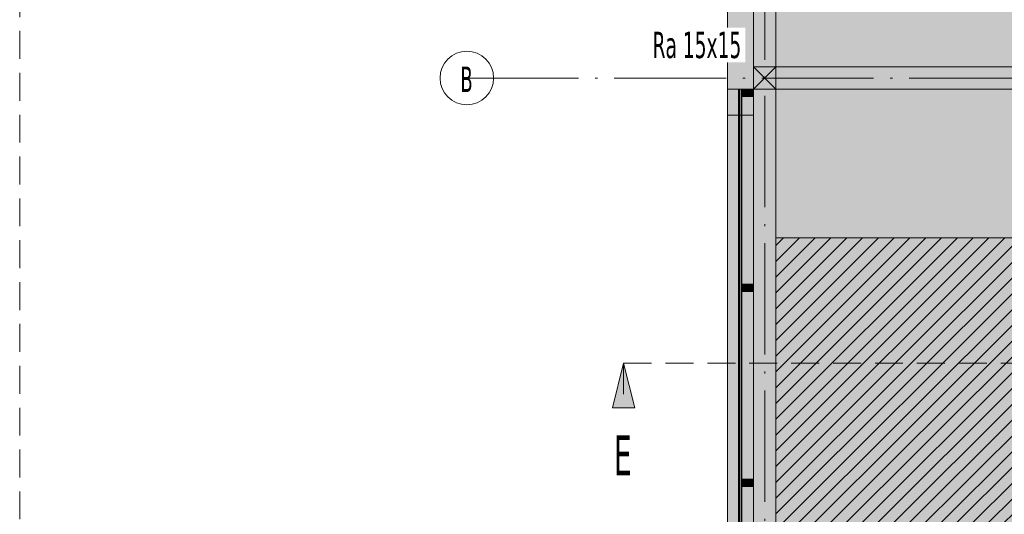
# Model space of a CAD drawing. Header units: millimetres. Extents: x 1567 to 2756, y -116 to 725.
# Tile 246 of 256: x 2223 to 2311, y 96 to 140. Entities that reach past the tile are written whole.
import ezdxf

# ---------------------------------------------------------------- set-up
doc = ezdxf.new("R2010")
doc.units = ezdxf.units.MM
doc.linetypes.add('CADWORK_12', pattern=[3.75, 2.5, -1.25])
doc.linetypes.add('CADWORK_5', pattern=[13.2, 10, -1.5, 0.2, -1.5])
doc.layers.add('Ech.1_50', color=7, linetype='Continuous')
doc.layers.add('Ech.1_75', color=7, linetype='Continuous')
doc.styles.add('tahoma-', font='txt', dxfattribs={"height": 1})

# ---------------------------------------------------------------- blocks, each defined once
blk = doc.blocks.new('cw-line-extremity2')
at = {"linetype": 'Continuous', "lineweight": 0}
blk.add_hatch(color=0, dxfattribs=at).paths.add_polyline_path([(0, 0), (2, 0.5), (2, -0.5)])
at = {"color": 0, "linetype": 'Continuous', "lineweight": -2}
for p, q in [((0, 0), (2, 0.5)), ((2, 0.5), (2, -0.5)), ((2, -0.5), (0, 0))]:
    blk.add_line(p, q, dxfattribs=at)

msp = doc.modelspace()

# ---------------------------------------------------------------- hatches: boundary and pattern name
at = {"layer": 'Ech.1_75', "linetype": 'Continuous', "lineweight": 5, "true_color": 0xfdfdfd, "transparency": 33554687}
for points in [[(2290.747, 175.548), (2288.747, 175.548), (2288.747, 135.948), (2290.747, 135.948), (2290.747, 175.548)], [(2290.747, 133.948), (2327.747, 133.948), (2327.747, 135.948), (2290.747, 135.948), (2290.747, 133.948)], [(2290.747, 133.948), (2288.747, 133.948), (2288.747, 80.614), (2290.747, 80.614), (2290.747, 133.948)], [(2290.747, 133.948), (2288.747, 133.948), (2288.747, 80.614), (2290.747, 80.614), (2290.747, 133.948)]]:
    msp.add_hatch(color=7, dxfattribs=at).paths.add_polyline_path(points)
at = {"layer": 'Ech.1_75', "linetype": 'Continuous', "lineweight": 5, "true_color": 0xf3f3f3, "transparency": 33554687}
h = msp.add_hatch(color=7, dxfattribs=at)
h.paths.add_polyline_path([(2290.747, 135.948), (2382.081, 135.948), (2382.081, 175.548), (2349.814, 175.548), (2349.814, 149.441), (2347.814, 149.441), (2347.814, 175.548), (2326.481, 175.548), (2326.481, 149.441), (2324.481, 149.441), (2324.481, 175.548), (2290.747, 175.548), (2290.747, 135.948)])
h.paths.add_polyline_path([(2347.814, 149.374), (2349.414, 149.374), (2349.414, 148.908), (2348.881, 148.908), (2348.881, 148.894), (2349.414, 148.894), (2349.414, 148.902, -0.414214), (2361.821, 136.494), (2348.881, 136.494), (2348.881, 136.481), (2349.414, 136.481), (2349.414, 136.014), (2347.814, 136.014), (2347.814, 136.614), (2347.881, 136.681), (2348.881, 136.681), (2348.881, 148.228), (2348.681, 148.228), (2348.681, 148.268), (2348.441, 148.268), (2348.441, 148.299), (2348.294, 148.299, 0.414214), (2348.227, 148.232), (2348.227, 146.868, 0.414214), (2348.263, 146.832), (2348.53, 146.832), (2348.53, 146.566), (2348.263, 146.566, -0.414214), (2347.961, 146.868), (2347.961, 148.232, -0.414214), (2348.294, 148.566), (2348.441, 148.566), (2348.441, 148.588), (2348.681, 148.588), (2348.681, 148.628), (2348.881, 148.628), (2348.881, 148.708), (2347.881, 148.708), (2347.814, 148.774), (2347.814, 149.374)])
h.paths.add_polyline_path([(2326.481, 149.374), (2326.481, 148.774), (2326.414, 148.708), (2325.414, 148.708), (2325.414, 148.628), (2325.614, 148.628), (2325.614, 148.588), (2325.854, 148.588), (2325.854, 148.566), (2326.001, 148.566, -0.414214), (2326.334, 148.232), (2326.334, 146.868, -0.414214), (2326.031, 146.566), (2325.764, 146.566), (2325.764, 146.832), (2326.031, 146.832, 0.414214), (2326.067, 146.868), (2326.067, 148.232, 0.414214), (2326.001, 148.299), (2325.854, 148.299), (2325.854, 148.268), (2325.614, 148.268), (2325.614, 148.228), (2325.414, 148.228), (2325.414, 136.681), (2326.414, 136.681), (2326.481, 136.614), (2326.481, 136.014), (2324.881, 136.014), (2324.881, 136.481), (2325.414, 136.481), (2325.414, 136.494), (2312.473, 136.494, -0.414214), (2324.881, 148.902), (2324.881, 148.894), (2325.414, 148.894), (2325.414, 148.908), (2324.881, 148.908), (2324.881, 149.374), (2326.481, 149.374)])
for points in [[(2286.414, -81.052), (2289.094, -81.052), (2289.094, -44.179), (2289.254, -44.179), (2289.254, -81.052), (2290.747, -81.052), (2290.747, -43.466), (2289.654, -43.466), (2289.654, -44.719), (2289.574, -44.719), (2289.574, -44.986), (2289.396, -44.986), (2289.396, -44.879), (2289.416, -44.879), (2289.416, -44.966), (2289.554, -44.966), (2289.554, -44.727), (2289.465, -44.687), (2289.465, -44.35), (2289.554, -44.31), (2289.554, -44.072), (2289.494, -44.072), (2289.405, -44.179), (2289.298, -44.179), (2289.209, -44.072), (2289.139, -44.072), (2289.05, -44.179), (2288.942, -44.179), (2288.853, -44.072), (2288.794, -44.072), (2288.794, -44.31), (2288.883, -44.35), (2288.883, -44.687), (2288.794, -44.727), (2288.794, -44.966), (2288.932, -44.966), (2288.932, -44.879), (2288.952, -44.879), (2288.952, -44.986), (2288.774, -44.986), (2288.774, -44.714), (2288.863, -44.674), (2288.863, -44.363), (2288.774, -44.323), (2288.774, -44.052), (2288.863, -44.052), (2288.952, -44.159), (2289.041, -44.159), (2289.129, -44.052), (2288.907, -44.052), (2288.907, -43.386), (2288.081, -43.386), (2288.081, -41.386), (2287.387, -41.386), (2287.387, 133.948), (2288.747, 133.948), (2288.747, 173.214), (2286.414, 173.214), (2286.414, -81.052)], [(2288.747, 133.948), (2290.747, 133.948), (2290.747, 135.948), (2288.747, 135.948), (2288.747, 133.948)], [(2290.747, 120.614), (2383.374, 120.614), (2383.374, 133.154), (2383.286, 133.154), (2383.197, 133.261), (2383.138, 133.261), (2383.138, 133.023), (2383.227, 132.983), (2383.227, 132.646), (2383.138, 132.606), (2383.138, 132.368), (2383.276, 132.368), (2383.276, 132.454), (2383.296, 132.454), (2383.296, 132.348), (2383.118, 132.348), (2383.118, 132.619), (2383.207, 132.659), (2383.207, 132.97), (2383.118, 133.01), (2383.118, 133.281), (2383.054, 133.281), (2383.054, 132.614), (2382.974, 132.614), (2382.974, 133.868), (2381.721, 133.868), (2381.721, 133.948), (2342.641, 133.948), (2342.641, 134.481), (2342.627, 134.481), (2342.627, 121.541, -0.414214), (2330.22, 133.948), (2330.227, 133.948), (2330.227, 134.481), (2330.214, 134.481), (2330.214, 133.948), (2290.747, 133.948), (2290.747, 120.614)], [(2286.414, 131.614), (2288.747, 131.614), (2288.747, 133.948), (2286.414, 133.948), (2286.414, 131.614)], [(2383.374, 133.154), (2383.286, 133.154), (2383.197, 133.261), (2383.138, 133.261), (2383.138, 133.023), (2383.227, 132.983), (2383.227, 132.646), (2383.138, 132.606), (2383.138, 132.368), (2383.276, 132.368), (2383.276, 132.454), (2383.296, 132.454), (2383.296, 132.348), (2383.118, 132.348), (2383.118, 132.619), (2383.207, 132.659), (2383.207, 132.97), (2383.118, 133.01), (2383.118, 133.281), (2383.054, 133.281), (2383.054, 132.614), (2382.974, 132.614), (2382.974, 133.868), (2381.721, 133.868), (2381.721, 133.948), (2337.414, 133.948), (2337.414, 133.281), (2335.414, 133.281), (2335.414, 133.948), (2290.747, 133.948), (2290.747, 120.614), (2383.374, 120.614), (2383.374, 133.154)], [(2286.414, -81.052), (2289.094, -81.052), (2289.094, -44.179), (2289.254, -44.179), (2289.254, -81.052), (2290.747, -81.052), (2290.747, -43.466), (2289.654, -43.466), (2289.654, -44.719), (2289.574, -44.719), (2289.574, -44.986), (2289.396, -44.986), (2289.396, -44.879), (2289.416, -44.879), (2289.416, -44.966), (2289.554, -44.966), (2289.554, -44.727), (2289.465, -44.687), (2289.465, -44.35), (2289.554, -44.31), (2289.554, -44.072), (2289.494, -44.072), (2289.405, -44.179), (2289.298, -44.179), (2289.209, -44.072), (2289.139, -44.072), (2289.05, -44.179), (2288.942, -44.179), (2288.853, -44.072), (2288.794, -44.072), (2288.794, -44.31), (2288.883, -44.35), (2288.883, -44.687), (2288.794, -44.727), (2288.794, -44.966), (2288.932, -44.966), (2288.932, -44.879), (2288.952, -44.879), (2288.952, -44.986), (2288.774, -44.986), (2288.774, -44.714), (2288.863, -44.674), (2288.863, -44.363), (2288.774, -44.323), (2288.774, -44.052), (2288.863, -44.052), (2288.952, -44.159), (2289.041, -44.159), (2289.129, -44.052), (2288.907, -44.052), (2288.907, -43.386), (2288.081, -43.386), (2288.081, -41.386), (2288.747, -41.386), (2288.747, 23.281), (2288.081, 23.281), (2288.081, 25.281), (2288.747, 25.281), (2288.747, 78.614), (2288.081, 78.614), (2288.081, 80.614), (2288.747, 80.614), (2288.747, 131.614), (2286.414, 131.614), (2286.414, -81.052)]]:
    msp.add_hatch(color=7, dxfattribs=at).paths.add_polyline_path(points)
at = {"layer": 'Ech.1_75', "linetype": 'Continuous', "lineweight": 5, "true_color": 0xdcdcdc, "transparency": 33554687}
for points in [[(2290.747, 135.948), (2288.747, 135.948), (2288.747, 133.948), (2290.747, 133.948), (2290.747, 135.948)], [(2290.747, 93.948), (2383.374, 93.948), (2383.374, 120.614), (2290.747, 120.614), (2290.747, 93.948)]]:
    msp.add_hatch(color=254, dxfattribs=at).paths.add_polyline_path(points)
at = {"layer": 'Ech.1_75', "linetype": 'Continuous', "lineweight": 5, "true_color": 0xeae1d7, "transparency": 33554687}
for points in [[(2287.387, -41.386), (2287.494, -41.386), (2287.494, 133.948), (2287.387, 133.948), (2287.387, -41.386)], [(2287.494, -41.386), (2287.641, -41.386), (2287.641, 133.948), (2287.494, 133.948), (2287.494, -41.386)], [(2287.641, -41.386), (2287.681, -41.386), (2287.681, 133.948), (2287.641, 133.948), (2287.641, -41.386)]]:
    msp.add_hatch(color=254, dxfattribs=at).paths.add_polyline_path(points)
at = {"layer": 'Ech.1_75', "linetype": 'Continuous', "lineweight": 5, "true_color": 0xe0d1b3, "transparency": 33554687}
for points in [[(2288.747, 133.948), (2287.681, 133.948), (2287.681, 133.281), (2288.747, 133.281), (2288.747, 133.948)], [(2288.747, 116.481), (2287.681, 116.481), (2287.681, 115.814), (2288.747, 115.814), (2288.747, 116.481)], [(2288.747, 99.014), (2287.681, 99.014), (2287.681, 98.348), (2288.747, 98.348), (2288.747, 99.014)]]:
    msp.add_hatch(color=254, dxfattribs=at).paths.add_polyline_path(points)
at = {"layer": 'Ech.1_75', "linetype": 'Continuous', "lineweight": 5, "transparency": 33554687}
h = msp.add_hatch(dxfattribs=at)
h.set_pattern_fill('CDWK_201', color=9, scale=0.106667, angle=270, style=0, pattern_type=2)
h.set_pattern_definition([(270, (2287.6805, 133.3049), (1.06667, -5e-11), [0.047615, -0.130162]), (360, (2287.82946, 133.45887), (2e-11, 0.3555555), [0.02885, -1.037817]), (360, (2288.56942, 133.2811), (2e-11, 0.3555555), [0.02885, -1.037817]), (14.93246, (2287.896446, 133.107556), (1.06666158, 0.35557503), [0.657028, -4.862678]), (345.06754, (2287.896446, 133.09908), (-1.06666158, 0.35557503), [0.657028, -4.862678]), (285.2551, (2287.68053, 133.25729), (1e-08, 0.3555555), [0.048324, -4.005633]), (74.7449, (2287.68053, 133.3049), (-6e-08, 0.3555555), [0.048324, -4.005633]), (285.2551, (2288.73448, 133.17375), (1e-08, 0.3555555), [0.048324, -4.005633]), (254.7449, (2288.7472, 133.07951), (1e-08, -0.3555555), [0.048324, -4.005633]), (300.9638, (2287.69325, 133.21067), (-2e-09, 0.3555556), [0.046425, -2.026802]), (59.0362, (2287.69325, 133.35179), (3e-08, 0.3555556), [0.046425, -2.026802]), (300.9638, (2288.7106, 133.21356), (-2e-09, 0.3555556), [0.046425, -2.026802]), (239.0362, (2288.73448, 133.03289), (-2e-09, -0.3555556), [0.046425, -2.026802]), (315, (2287.71713, 133.17086), (2e-11, 0.3555556), [0.03948, -1.469014]), (45, (2287.71713, 133.39134), (2e-11, 0.3555556), [0.03948, -1.469014]), (315, (2288.68268, 133.24147), (2e-11, 0.3555556), [0.03948, -1.469014]), (225, (2288.7106, 132.99308), (-2e-11, -0.3555556), [0.03948, -1.469014]), (326.31, (2287.74505, 133.14294), (-4e-08, 0.3555556), [0.041411, -1.240563]), (33.69, (2287.74505, 133.41925), (6e-08, 0.3555556), [0.041411, -1.240563]), (326.31, (2288.64823, 133.26445), (-4e-08, 0.3555556), [0.041411, -1.240563]), (213.69, (2288.68268, 132.96516), (-4e-08, -0.3555556), [0.041411, -1.240563]), (341.565, (2287.7795, 133.11997), (-2e-08, 0.3555556), [0.052657, -1.071708]), (18.435, (2287.7795, 133.44222), (2e-08, 0.3555556), [0.052657, -1.071708]), (341.565, (2288.59827, 133.2811), (-2e-08, 0.3555556), [0.052657, -1.071708]), (198.435, (2288.64823, 132.9422), (-2e-08, -0.3555556), [0.052657, -1.071708]), (353.6598, (2287.85831, 133.45887), (-2.1333335, 0.3555557), [0.03837, -3.181323]), (6.3402, (2287.85831, 133.10332), (2.1333335, 0.3555557), [0.03837, -3.181323]), (173.6598, (2288.56942, 133.2811), (2.1333336, -0.3555551), [0.03837, -3.181323]), (186.3402, (2288.56942, 133.2811), (-2.1333335, -0.3555557), [0.03837, -3.181323])])
h.paths.add_polyline_path([(2287.681, 133.281), (2287.681, 116.481), (2288.747, 116.481), (2288.747, 133.281), (2287.681, 133.281)])
h = msp.add_hatch(dxfattribs=at)
h.set_pattern_fill('CDWK_11', style=0, pattern_type=2)
h.set_pattern_definition([(45, (0, 0), (-0.7071068, 0.7071068), [])])
h.paths.add_polyline_path([(2290.747, 93.948), (2383.374, 93.948), (2383.374, 120.614), (2290.747, 120.614), (2290.747, 93.948)])
h = msp.add_hatch(dxfattribs=at)
h.set_pattern_fill('CDWK_201', color=9, scale=0.106667, angle=270, style=0, pattern_type=2)
h.set_pattern_definition([(270, (2287.6805, 115.8382), (1.06667, -4e-11), [0.047615, -0.130162]), (360, (2287.82946, 115.9922), (1e-11, 0.3555555), [0.02885, -1.037817]), (360, (2288.56942, 115.81443), (1e-11, 0.3555555), [0.02885, -1.037817]), (14.93246, (2287.896446, 115.64089), (1.06666158, 0.35557503), [0.657028, -4.862678]), (345.06754, (2287.896446, 115.632415), (-1.06666158, 0.35557503), [0.657028, -4.862678]), (285.2551, (2287.68053, 115.79062), (1e-08, 0.3555555), [0.048324, -4.005633]), (74.7449, (2287.68053, 115.83824), (-6e-08, 0.3555555), [0.048324, -4.005633]), (285.2551, (2288.73448, 115.70708), (1e-08, 0.3555555), [0.048324, -4.005633]), (254.7449, (2288.7472, 115.61284), (1e-08, -0.3555555), [0.048324, -4.005633]), (300.9638, (2287.69325, 115.744), (-2e-09, 0.3555556), [0.046425, -2.026802]), (59.0362, (2287.69325, 115.88512), (3e-08, 0.3555556), [0.046425, -2.026802]), (300.9638, (2288.7106, 115.74689), (-2e-09, 0.3555556), [0.046425, -2.026802]), (239.0362, (2288.73448, 115.56622), (-2e-09, -0.3555556), [0.046425, -2.026802]), (315, (2287.71713, 115.7042), (1e-11, 0.3555556), [0.03948, -1.469014]), (45, (2287.71713, 115.92467), (1e-11, 0.3555556), [0.03948, -1.469014]), (315, (2288.68268, 115.7748), (1e-11, 0.3555556), [0.03948, -1.469014]), (225, (2288.7106, 115.52641), (-1e-11, -0.3555556), [0.03948, -1.469014]), (326.31, (2287.74505, 115.67627), (-4e-08, 0.3555556), [0.041411, -1.240563]), (33.69, (2287.74505, 115.9526), (6e-08, 0.3555556), [0.041411, -1.240563]), (326.31, (2288.64823, 115.79778), (-4e-08, 0.3555556), [0.041411, -1.240563]), (213.69, (2288.68268, 115.4985), (-4e-08, -0.3555556), [0.041411, -1.240563]), (341.565, (2287.7795, 115.6533), (-2e-08, 0.3555556), [0.052657, -1.071708]), (18.435, (2287.7795, 115.97556), (2e-08, 0.3555556), [0.052657, -1.071708]), (341.565, (2288.59827, 115.81443), (-2e-08, 0.3555556), [0.052657, -1.071708]), (198.435, (2288.64823, 115.47553), (-2e-08, -0.3555556), [0.052657, -1.071708]), (353.6598, (2287.85831, 115.99221), (-2.1333335, 0.3555557), [0.03837, -3.181323]), (6.3402, (2287.85831, 115.63665), (2.1333335, 0.3555557), [0.03837, -3.181323]), (173.6598, (2288.56942, 115.81443), (2.1333336, -0.3555551), [0.03837, -3.181323]), (186.3402, (2288.56942, 115.81443), (-2.1333335, -0.3555557), [0.03837, -3.181323])])
h.paths.add_polyline_path([(2287.681, 115.814), (2287.681, 99.014), (2288.747, 99.014), (2288.747, 115.814), (2287.681, 115.814)])
h = msp.add_hatch(dxfattribs=at)
h.set_pattern_fill('CDWK_201', color=9, scale=0.106667, angle=270, style=0, pattern_type=2)
h.set_pattern_definition([(270, (2287.6805, 98.3716), (1.06667, -4e-11), [0.047615, -0.130162]), (360, (2287.82946, 98.52554), (1e-11, 0.3555555), [0.02885, -1.037817]), (360, (2288.56942, 98.34776), (1e-11, 0.3555555), [0.02885, -1.037817]), (14.93246, (2287.896446, 98.17422), (1.06666158, 0.35557503), [0.657028, -4.862678]), (345.06754, (2287.896446, 98.16575), (-1.06666158, 0.35557503), [0.657028, -4.862678]), (285.2551, (2287.68053, 98.32396), (1e-08, 0.3555555), [0.048324, -4.005633]), (74.7449, (2287.68053, 98.37157), (-6e-08, 0.3555555), [0.048324, -4.005633]), (285.2551, (2288.73448, 98.240415), (1e-08, 0.3555555), [0.048324, -4.005633]), (254.7449, (2288.7472, 98.14618), (1e-08, -0.3555555), [0.048324, -4.005633]), (300.9638, (2287.69325, 98.27733), (-2e-09, 0.3555556), [0.046425, -2.026802]), (59.0362, (2287.69325, 98.41846), (3e-08, 0.3555556), [0.046425, -2.026802]), (300.9638, (2288.7106, 98.28022), (-2e-09, 0.3555556), [0.046425, -2.026802]), (239.0362, (2288.73448, 98.09956), (-2e-09, -0.3555556), [0.046425, -2.026802]), (315, (2287.71713, 98.23752), (1e-11, 0.3555556), [0.03948, -1.469014]), (45, (2287.71713, 98.458), (1e-11, 0.3555556), [0.03948, -1.469014]), (315, (2288.68268, 98.30814), (1e-11, 0.3555556), [0.03948, -1.469014]), (225, (2288.7106, 98.05975), (-1e-11, -0.3555556), [0.03948, -1.469014]), (326.31, (2287.74505, 98.2096), (-4e-08, 0.3555556), [0.041411, -1.240563]), (33.69, (2287.74505, 98.48592), (6e-08, 0.3555556), [0.041411, -1.240563]), (326.31, (2288.64823, 98.3311), (-4e-08, 0.3555556), [0.041411, -1.240563]), (213.69, (2288.68268, 98.03183), (-4e-08, -0.3555556), [0.041411, -1.240563]), (341.565, (2287.7795, 98.18664), (-2e-08, 0.3555556), [0.052657, -1.071708]), (18.435, (2287.7795, 98.5089), (2e-08, 0.3555556), [0.052657, -1.071708]), (341.565, (2288.59827, 98.34776), (-2e-08, 0.3555556), [0.052657, -1.071708]), (198.435, (2288.64823, 98.00886), (-2e-08, -0.3555556), [0.052657, -1.071708]), (353.6598, (2287.85831, 98.52554), (-2.1333335, 0.3555557), [0.03837, -3.181323]), (6.3402, (2287.85831, 98.16999), (2.1333335, 0.3555557), [0.03837, -3.181323]), (173.6598, (2288.56942, 98.34776), (2.1333336, -0.3555551), [0.03837, -3.181323]), (186.3402, (2288.56942, 98.34776), (-2.1333335, -0.3555557), [0.03837, -3.181323])])
h.paths.add_polyline_path([(2287.681, 98.348), (2287.681, 81.548), (2288.747, 81.548), (2288.747, 98.348), (2287.681, 98.348)])

# ---------------------------------------------------------------- linework, layer by layer
at = {"layer": 'Ech.1_75', "color": 9, "linetype": 'Continuous', "lineweight": 5, "transparency": 33554687}
for p, q in [((2288.747, 135.948), (2290.747, 133.948)), ((2288.747, 133.948), (2290.747, 135.948))]:
    msp.add_line(p, q, dxfattribs=at)
at = {"layer": 'Ech.1_75', "color": 36, "linetype": 'Continuous', "lineweight": 5, "transparency": 33554687}
for p, q in [((2287.681, 133.948), (2288.747, 133.281)), ((2287.681, 133.281), (2288.747, 133.948)), ((2287.681, 116.481), (2288.747, 115.814)), ((2287.681, 115.814), (2288.747, 116.481)), ((2287.681, 99.014), (2288.747, 98.348)), ((2287.681, 98.348), (2288.747, 99.014))]:
    msp.add_line(p, q, dxfattribs=at)
at = {"layer": 'Ech.1_75', "color": 190, "linetype": 'Continuous', "lineweight": 5}
msp.add_line((2277.115, 106.619), (2277.115, 109.403), dxfattribs=at)
at = {"layer": 'Ech.1_75', "color": 7, "linetype": 'CADWORK_5', "lineweight": 5}
msp.add_lwpolyline([(2289.747, -101.035), (2289.747, 201.614)], dxfattribs=at)
at = {"layer": 'Ech.1_75', "color": 7, "linetype": 'Continuous', "lineweight": 5}
for points in [[(2290.747, 175.548), (2288.747, 175.548), (2288.747, 135.948), (2290.747, 135.948), (2290.747, 175.548)], [(2290.747, 135.948), (2382.081, 135.948), (2382.081, 175.548), (2349.814, 175.548), (2349.814, 149.441), (2347.814, 149.441), (2347.814, 175.548), (2326.481, 175.548), (2326.481, 149.441), (2324.481, 149.441), (2324.481, 175.548), (2290.747, 175.548), (2290.747, 135.948)], [(2288.747, 133.948), (2290.747, 133.948), (2290.747, 135.948), (2288.747, 135.948), (2288.747, 133.948)], [(2290.747, 135.948), (2288.747, 135.948), (2288.747, 133.948), (2290.747, 133.948), (2290.747, 135.948)], [(2290.747, 133.948), (2327.747, 133.948), (2327.747, 135.948), (2290.747, 135.948), (2290.747, 133.948)], [(2286.414, 131.614), (2288.747, 131.614), (2288.747, 133.948), (2286.414, 133.948), (2286.414, 131.614)], [(2287.387, -41.386), (2287.494, -41.386), (2287.494, 133.948), (2287.387, 133.948), (2287.387, -41.386)], [(2287.494, -41.386), (2287.641, -41.386), (2287.641, 133.948), (2287.494, 133.948), (2287.494, -41.386)], [(2287.641, -41.386), (2287.681, -41.386), (2287.681, 133.948), (2287.641, 133.948), (2287.641, -41.386)], [(2288.747, 133.948), (2287.681, 133.948), (2287.681, 133.281), (2288.747, 133.281), (2288.747, 133.948)], [(2287.681, 133.281), (2287.681, 116.481), (2288.747, 116.481), (2288.747, 133.281), (2287.681, 133.281)], [(2290.747, 133.948), (2288.747, 133.948), (2288.747, 80.614), (2290.747, 80.614), (2290.747, 133.948)], [(2290.747, 133.948), (2288.747, 133.948), (2288.747, 80.614), (2290.747, 80.614), (2290.747, 133.948)], [(2290.747, 93.948), (2383.374, 93.948), (2383.374, 120.614), (2290.747, 120.614), (2290.747, 93.948)], [(2288.747, 116.481), (2287.681, 116.481), (2287.681, 115.814), (2288.747, 115.814), (2288.747, 116.481)], [(2287.681, 115.814), (2287.681, 99.014), (2288.747, 99.014), (2288.747, 115.814), (2287.681, 115.814)], [(2288.747, 99.014), (2287.681, 99.014), (2287.681, 98.348), (2288.747, 98.348), (2288.747, 99.014)], [(2287.681, 98.348), (2287.681, 81.548), (2288.747, 81.548), (2288.747, 98.348), (2287.681, 98.348)]]:
    msp.add_lwpolyline(points, close=True, dxfattribs=at)
for points in [[(2287.387, -41.386), (2287.387, 133.948), (2288.747, 133.948), (2288.747, 173.214), (2286.414, 173.214), (2286.414, -81.052)], [(2335.414, 133.948), (2290.747, 133.948), (2290.747, 120.614), (2383.374, 120.614)], [(2330.214, 133.948), (2290.747, 133.948), (2290.747, 120.614), (2290.747, 120.614), (2383.374, 120.614)], [(2288.747, 25.281), (2288.747, 78.614), (2288.081, 78.614), (2288.081, 80.614), (2288.747, 80.614), (2288.747, 131.614), (2286.414, 131.614), (2286.414, -81.052)]]:
    msp.add_lwpolyline(points, dxfattribs=at)
at = {"layer": 'Ech.1_75', "color": 190, "linetype": 'CADWORK_12', "lineweight": 5}
msp.add_lwpolyline([(2277.115, 109.403), (2398.408, 109.403)], dxfattribs=at)

# ---------------------------------------------------------------- block references
at = {"layer": 'Ech.1_75', "color": 190, "lineweight": 5, "xscale": 2, "yscale": 2, "zscale": 2, "rotation": 270}
msp.add_blockref('cw-line-extremity2', (2277.115, 109.403), dxfattribs=at)

# ---------------------------------------------------------------- texts
at = {"layer": 'Ech.1_75', "color": 190, "linetype": 'Continuous', "style": 'tahoma-', "width": 0.6}
msp.add_text('E', height=3.566, dxfattribs=at).set_placement((2276.237, 99.361))

# ---------------------------------------------------------------- wipeouts: each hides what was drawn before it
at = {"linetype": 'Continuous'}
msp.add_wipeout([(2263.081, 132.548), (2263.096, 132.548), (2263.111, 132.548), (2263.126, 132.548), (2263.141, 132.549), (2263.156, 132.549), (2263.171, 132.549), (2263.186, 132.55), (2263.201, 132.551), (2263.216, 132.552), (2263.231, 132.552), (2263.246, 132.553), (2263.261, 132.555), (2263.276, 132.556), (2263.291, 132.557), (2263.306, 132.558), (2263.321, 132.56), (2263.336, 132.561), (2263.351, 132.563), (2263.366, 132.565), (2263.381, 132.567), (2263.396, 132.569), (2263.411, 132.571), (2263.426, 132.573), (2263.441, 132.575), (2263.456, 132.577), (2263.471, 132.58), (2263.486, 132.582), (2263.501, 132.585), (2263.515, 132.587), (2263.53, 132.59), (2263.545, 132.593), (2263.56, 132.596), (2263.575, 132.599), (2263.589, 132.602), (2263.604, 132.606), (2263.619, 132.609), (2263.633, 132.612), (2263.648, 132.616), (2263.663, 132.619), (2263.677, 132.623), (2263.692, 132.627), (2263.707, 132.631), (2263.721, 132.635), (2263.736, 132.639), (2263.75, 132.643), (2263.765, 132.647), (2263.779, 132.652), (2263.793, 132.656), (2263.808, 132.661), (2263.822, 132.665), (2263.837, 132.67), (2263.851, 132.675), (2263.865, 132.68), (2263.879, 132.685), (2263.894, 132.69), (2263.908, 132.695), (2263.922, 132.7), (2263.936, 132.705), (2263.95, 132.711), (2263.964, 132.716), (2263.978, 132.722), (2263.992, 132.728), (2264.006, 132.733), (2264.02, 132.739), (2264.034, 132.745), (2264.048, 132.751), (2264.061, 132.757), (2264.075, 132.764), (2264.089, 132.77), (2264.102, 132.776), (2264.116, 132.783), (2264.13, 132.789), (2264.143, 132.796), (2264.157, 132.803), (2264.17, 132.809), (2264.184, 132.816), (2264.197, 132.823), (2264.21, 132.83), (2264.224, 132.837), (2264.237, 132.845), (2264.25, 132.852), (2264.263, 132.859), (2264.276, 132.867), (2264.289, 132.874), (2264.302, 132.882), (2264.315, 132.89), (2264.328, 132.897), (2264.341, 132.905), (2264.354, 132.913), (2264.367, 132.921), (2264.379, 132.929), (2264.392, 132.938), (2264.404, 132.946), (2264.417, 132.954), (2264.43, 132.963), (2264.442, 132.971), (2264.454, 132.98), (2264.467, 132.989), (2264.479, 132.997), (2264.491, 133.006), (2264.503, 133.015), (2264.516, 133.024), (2264.528, 133.033), (2264.54, 133.042), (2264.552, 133.051), (2264.563, 133.061), (2264.575, 133.07), (2264.587, 133.079), (2264.599, 133.089), (2264.61, 133.099), (2264.622, 133.108), (2264.633, 133.118), (2264.645, 133.128), (2264.656, 133.138), (2264.668, 133.147), (2264.679, 133.158), (2264.69, 133.168), (2264.701, 133.178), (2264.712, 133.188), (2264.723, 133.198), (2264.734, 133.209), (2264.745, 133.219), (2264.756, 133.23), (2264.767, 133.24), (2264.778, 133.251), (2264.788, 133.261), (2264.799, 133.272), (2264.809, 133.283), (2264.82, 133.294), (2264.83, 133.305), (2264.84, 133.316), (2264.851, 133.327), (2264.861, 133.338), (2264.871, 133.349), (2264.881, 133.361), (2264.891, 133.372), (2264.901, 133.383), (2264.91, 133.395), (2264.92, 133.406), (2264.93, 133.418), (2264.939, 133.43), (2264.949, 133.441), (2264.958, 133.453), (2264.968, 133.465), (2264.977, 133.477), (2264.986, 133.489), (2264.995, 133.501), (2265.004, 133.513), (2265.013, 133.525), (2265.022, 133.537), (2265.031, 133.549), (2265.04, 133.562), (2265.048, 133.574), (2265.057, 133.586), (2265.066, 133.599), (2265.074, 133.611), (2265.082, 133.624), (2265.091, 133.636), (2265.099, 133.649), (2265.107, 133.662), (2265.115, 133.675), (2265.123, 133.687), (2265.131, 133.7), (2265.139, 133.713), (2265.146, 133.726), (2265.154, 133.739), (2265.162, 133.752), (2265.169, 133.765), (2265.176, 133.778), (2265.184, 133.792), (2265.191, 133.805), (2265.198, 133.818), (2265.205, 133.831), (2265.212, 133.845), (2265.219, 133.858), (2265.226, 133.872), (2265.232, 133.885), (2265.239, 133.899), (2265.246, 133.912), (2265.252, 133.926), (2265.258, 133.94), (2265.265, 133.953), (2265.271, 133.967), (2265.277, 133.981), (2265.283, 133.995), (2265.289, 134.008), (2265.295, 134.022), (2265.301, 134.036), (2265.306, 134.05), (2265.312, 134.064), (2265.318, 134.078), (2265.323, 134.092), (2265.328, 134.106), (2265.333, 134.121), (2265.339, 134.135), (2265.344, 134.149), (2265.349, 134.163), (2265.354, 134.177), (2265.358, 134.192), (2265.363, 134.206), (2265.368, 134.22), (2265.372, 134.235), (2265.377, 134.249), (2265.381, 134.264), (2265.385, 134.278), (2265.389, 134.293), (2265.393, 134.307), (2265.397, 134.322), (2265.401, 134.336), (2265.405, 134.351), (2265.409, 134.366), (2265.412, 134.38), (2265.416, 134.395), (2265.419, 134.41), (2265.423, 134.424), (2265.426, 134.439), (2265.429, 134.454), (2265.432, 134.468), (2265.435, 134.483), (2265.438, 134.498), (2265.441, 134.513), (2265.443, 134.528), (2265.446, 134.543), (2265.449, 134.557), (2265.451, 134.572), (2265.453, 134.587), (2265.456, 134.602), (2265.458, 134.617), (2265.46, 134.632), (2265.462, 134.647), (2265.463, 134.662), (2265.465, 134.677), (2265.467, 134.692), (2265.468, 134.707), (2265.47, 134.722), (2265.471, 134.737), (2265.473, 134.752), (2265.474, 134.767), (2265.475, 134.782), (2265.476, 134.797), (2265.477, 134.812), (2265.478, 134.827), (2265.478, 134.842), (2265.479, 134.857), (2265.479, 134.872), (2265.48, 134.887), (2265.48, 134.903), (2265.48, 134.918), (2265.48, 134.933), (2265.481, 134.948), (2265.48, 134.963), (2265.48, 134.978), (2265.48, 134.993), (2265.48, 135.008), (2265.479, 135.023), (2265.479, 135.038), (2265.478, 135.053), (2265.478, 135.068), (2265.477, 135.083), (2265.476, 135.098), (2265.475, 135.114), (2265.474, 135.129), (2265.473, 135.144), (2265.471, 135.159), (2265.47, 135.174), (2265.468, 135.189), (2265.467, 135.204), (2265.465, 135.219), (2265.463, 135.234), (2265.462, 135.249), (2265.46, 135.264), (2265.458, 135.278), (2265.456, 135.293), (2265.453, 135.308), (2265.451, 135.323), (2265.449, 135.338), (2265.446, 135.353), (2265.443, 135.368), (2265.441, 135.383), (2265.438, 135.397), (2265.435, 135.412), (2265.432, 135.427), (2265.429, 135.442), (2265.426, 135.457), (2265.423, 135.471), (2265.419, 135.486), (2265.416, 135.501), (2265.412, 135.515), (2265.409, 135.53), (2265.405, 135.545), (2265.401, 135.559), (2265.397, 135.574), (2265.393, 135.588), (2265.389, 135.603), (2265.385, 135.617), (2265.381, 135.632), (2265.377, 135.646), (2265.372, 135.661), (2265.368, 135.675), (2265.363, 135.689), (2265.358, 135.704), (2265.354, 135.718), (2265.349, 135.732), (2265.344, 135.747), (2265.339, 135.761), (2265.333, 135.775), (2265.328, 135.789), (2265.323, 135.803), (2265.318, 135.817), (2265.312, 135.831), (2265.306, 135.845), (2265.301, 135.859), (2265.295, 135.873), (2265.289, 135.887), (2265.283, 135.901), (2265.277, 135.915), (2265.271, 135.929), (2265.265, 135.942), (2265.258, 135.956), (2265.252, 135.97), (2265.246, 135.983), (2265.239, 135.997), (2265.232, 136.01), (2265.226, 136.024), (2265.219, 136.037), (2265.212, 136.051), (2265.205, 136.064), (2265.198, 136.077), (2265.191, 136.091), (2265.184, 136.104), (2265.176, 136.117), (2265.169, 136.13), (2265.162, 136.143), (2265.154, 136.156), (2265.146, 136.169), (2265.139, 136.182), (2265.131, 136.195), (2265.123, 136.208), (2265.115, 136.221), (2265.107, 136.234), (2265.099, 136.246), (2265.091, 136.259), (2265.082, 136.272), (2265.074, 136.284), (2265.066, 136.297), (2265.057, 136.309), (2265.048, 136.322), (2265.04, 136.334), (2265.031, 136.346), (2265.022, 136.358), (2265.013, 136.371), (2265.004, 136.383), (2264.995, 136.395), (2264.986, 136.407), (2264.977, 136.419), (2264.968, 136.431), (2264.958, 136.442), (2264.949, 136.454), (2264.939, 136.466), (2264.93, 136.478), (2264.92, 136.489), (2264.91, 136.501), (2264.901, 136.512), (2264.891, 136.524), (2264.881, 136.535), (2264.871, 136.546), (2264.861, 136.557), (2264.851, 136.569), (2264.84, 136.58), (2264.83, 136.591), (2264.82, 136.602), (2264.809, 136.613), (2264.799, 136.623), (2264.788, 136.634), (2264.778, 136.645), (2264.767, 136.655), (2264.756, 136.666), (2264.745, 136.677), (2264.734, 136.687), (2264.723, 136.697), (2264.712, 136.708), (2264.701, 136.718), (2264.69, 136.728), (2264.679, 136.738), (2264.668, 136.748), (2264.656, 136.758), (2264.645, 136.768), (2264.633, 136.778), (2264.622, 136.787), (2264.61, 136.797), (2264.599, 136.807), (2264.587, 136.816), (2264.575, 136.826), (2264.563, 136.835), (2264.552, 136.844), (2264.54, 136.853), (2264.528, 136.862), (2264.516, 136.872), (2264.503, 136.881), (2264.491, 136.889), (2264.479, 136.898), (2264.467, 136.907), (2264.454, 136.916), (2264.442, 136.924), (2264.43, 136.933), (2264.417, 136.941), (2264.404, 136.95), (2264.392, 136.958), (2264.379, 136.966), (2264.367, 136.974), (2264.354, 136.982), (2264.341, 136.99), (2264.328, 136.998), (2264.315, 137.006), (2264.302, 137.014), (2264.289, 137.021), (2264.276, 137.029), (2264.263, 137.036), (2264.25, 137.044), (2264.237, 137.051), (2264.224, 137.058), (2264.21, 137.065), (2264.197, 137.072), (2264.184, 137.079), (2264.17, 137.086), (2264.157, 137.093), (2264.143, 137.1), (2264.13, 137.106), (2264.116, 137.113), (2264.102, 137.119), (2264.089, 137.126), (2264.075, 137.132), (2264.061, 137.138), (2264.048, 137.144), (2264.034, 137.15), (2264.02, 137.156), (2264.006, 137.162), (2263.992, 137.168), (2263.978, 137.174), (2263.964, 137.179), (2263.95, 137.185), (2263.936, 137.19), (2263.922, 137.195), (2263.908, 137.201), (2263.894, 137.206), (2263.879, 137.211), (2263.865, 137.216), (2263.851, 137.221), (2263.837, 137.226), (2263.822, 137.23), (2263.808, 137.235), (2263.793, 137.239), (2263.779, 137.244), (2263.765, 137.248), (2263.75, 137.252), (2263.736, 137.257), (2263.721, 137.261), (2263.707, 137.265), (2263.692, 137.269), (2263.677, 137.272), (2263.663, 137.276), (2263.648, 137.28), (2263.633, 137.283), (2263.619, 137.287), (2263.604, 137.29), (2263.589, 137.293), (2263.575, 137.296), (2263.56, 137.299), (2263.545, 137.302), (2263.53, 137.305), (2263.515, 137.308), (2263.501, 137.311), (2263.486, 137.313), (2263.471, 137.316), (2263.456, 137.318), (2263.441, 137.321), (2263.426, 137.323), (2263.411, 137.325), (2263.396, 137.327), (2263.381, 137.329), (2263.366, 137.331), (2263.351, 137.332), (2263.336, 137.334), (2263.321, 137.336), (2263.306, 137.337), (2263.291, 137.338), (2263.276, 137.34), (2263.261, 137.341), (2263.246, 137.342), (2263.231, 137.343), (2263.216, 137.344), (2263.201, 137.345), (2263.186, 137.345), (2263.171, 137.346), (2263.156, 137.347), (2263.141, 137.347), (2263.126, 137.347), (2263.111, 137.348), (2263.096, 137.348), (2263.081, 137.348), (2263.065, 137.348), (2263.05, 137.348), (2263.035, 137.347), (2263.02, 137.347), (2263.005, 137.347), (2262.99, 137.346), (2262.975, 137.345), (2262.96, 137.345), (2262.945, 137.344), (2262.93, 137.343), (2262.915, 137.342), (2262.9, 137.341), (2262.885, 137.34), (2262.87, 137.338), (2262.855, 137.337), (2262.84, 137.336), (2262.825, 137.334), (2262.81, 137.332), (2262.795, 137.331), (2262.78, 137.329), (2262.765, 137.327), (2262.75, 137.325), (2262.735, 137.323), (2262.72, 137.321), (2262.705, 137.318), (2262.69, 137.316), (2262.675, 137.313), (2262.66, 137.311), (2262.646, 137.308), (2262.631, 137.305), (2262.616, 137.302), (2262.601, 137.299), (2262.586, 137.296), (2262.572, 137.293), (2262.557, 137.29), (2262.542, 137.287), (2262.528, 137.283), (2262.513, 137.28), (2262.498, 137.276), (2262.484, 137.272), (2262.469, 137.269), (2262.455, 137.265), (2262.44, 137.261), (2262.425, 137.257), (2262.411, 137.252), (2262.396, 137.248), (2262.382, 137.244), (2262.368, 137.239), (2262.353, 137.235), (2262.339, 137.23), (2262.325, 137.226), (2262.31, 137.221), (2262.296, 137.216), (2262.282, 137.211), (2262.268, 137.206), (2262.253, 137.201), (2262.239, 137.195), (2262.225, 137.19), (2262.211, 137.185), (2262.197, 137.179), (2262.183, 137.174), (2262.169, 137.168), (2262.155, 137.162), (2262.141, 137.156), (2262.127, 137.15), (2262.114, 137.144), (2262.1, 137.138), (2262.086, 137.132), (2262.072, 137.126), (2262.059, 137.119), (2262.045, 137.113), (2262.031, 137.106), (2262.018, 137.1), (2262.004, 137.093), (2261.991, 137.086), (2261.978, 137.079), (2261.964, 137.072), (2261.951, 137.065), (2261.938, 137.058), (2261.924, 137.051), (2261.911, 137.044), (2261.898, 137.036), (2261.885, 137.029), (2261.872, 137.021), (2261.859, 137.014), (2261.846, 137.006), (2261.833, 136.998), (2261.82, 136.99), (2261.807, 136.982), (2261.795, 136.974), (2261.782, 136.966), (2261.769, 136.958), (2261.757, 136.95), (2261.744, 136.941), (2261.732, 136.933), (2261.719, 136.924), (2261.707, 136.916), (2261.694, 136.907), (2261.682, 136.898), (2261.67, 136.889), (2261.658, 136.881), (2261.646, 136.872), (2261.634, 136.862), (2261.622, 136.853), (2261.61, 136.844), (2261.598, 136.835), (2261.586, 136.826), (2261.574, 136.816), (2261.562, 136.807), (2261.551, 136.797), (2261.539, 136.787), (2261.528, 136.778), (2261.516, 136.768), (2261.505, 136.758), (2261.493, 136.748), (2261.482, 136.738), (2261.471, 136.728), (2261.46, 136.718), (2261.449, 136.708), (2261.438, 136.697), (2261.427, 136.687), (2261.416, 136.677), (2261.405, 136.666), (2261.394, 136.655), (2261.383, 136.645), (2261.373, 136.634), (2261.362, 136.623), (2261.352, 136.613), (2261.341, 136.602), (2261.331, 136.591), (2261.321, 136.58), (2261.311, 136.569), (2261.3, 136.557), (2261.29, 136.546), (2261.28, 136.535), (2261.27, 136.524), (2261.26, 136.512), (2261.251, 136.501), (2261.241, 136.489), (2261.231, 136.478), (2261.222, 136.466), (2261.212, 136.454), (2261.203, 136.442), (2261.193, 136.431), (2261.184, 136.419), (2261.175, 136.407), (2261.166, 136.395), (2261.157, 136.383), (2261.148, 136.371), (2261.139, 136.358), (2261.13, 136.346), (2261.121, 136.334), (2261.113, 136.322), (2261.104, 136.309), (2261.096, 136.297), (2261.087, 136.284), (2261.079, 136.272), (2261.07, 136.259), (2261.062, 136.246), (2261.054, 136.234), (2261.046, 136.221), (2261.038, 136.208), (2261.03, 136.195), (2261.022, 136.182), (2261.015, 136.169), (2261.007, 136.156), (2261, 136.143), (2260.992, 136.13), (2260.985, 136.117), (2260.977, 136.104), (2260.97, 136.091), (2260.963, 136.077), (2260.956, 136.064), (2260.949, 136.051), (2260.942, 136.037), (2260.935, 136.024), (2260.929, 136.01), (2260.922, 135.997), (2260.915, 135.983), (2260.909, 135.97), (2260.903, 135.956), (2260.896, 135.942), (2260.89, 135.929), (2260.884, 135.915), (2260.878, 135.901), (2260.872, 135.887), (2260.866, 135.873), (2260.86, 135.859), (2260.855, 135.845), (2260.849, 135.831), (2260.844, 135.817), (2260.838, 135.803), (2260.833, 135.789), (2260.828, 135.775), (2260.822, 135.761), (2260.817, 135.747), (2260.812, 135.732), (2260.807, 135.718), (2260.803, 135.704), (2260.798, 135.689), (2260.793, 135.675), (2260.789, 135.661), (2260.784, 135.646), (2260.78, 135.632), (2260.776, 135.617), (2260.772, 135.603), (2260.768, 135.588), (2260.764, 135.574), (2260.76, 135.559), (2260.756, 135.545), (2260.752, 135.53), (2260.749, 135.515), (2260.745, 135.501), (2260.742, 135.486), (2260.738, 135.471), (2260.735, 135.457), (2260.732, 135.442), (2260.729, 135.427), (2260.726, 135.412), (2260.723, 135.397), (2260.72, 135.383), (2260.718, 135.368), (2260.715, 135.353), (2260.712, 135.338), (2260.71, 135.323), (2260.708, 135.308), (2260.706, 135.293), (2260.703, 135.278), (2260.701, 135.264), (2260.699, 135.249), (2260.698, 135.234), (2260.696, 135.219), (2260.694, 135.204), (2260.693, 135.189), (2260.691, 135.174), (2260.69, 135.159), (2260.689, 135.144), (2260.687, 135.129), (2260.686, 135.114), (2260.685, 135.098), (2260.684, 135.083), (2260.684, 135.068), (2260.683, 135.053), (2260.682, 135.038), (2260.682, 135.023), (2260.681, 135.008), (2260.681, 134.993), (2260.681, 134.978), (2260.681, 134.963), (2260.681, 134.948), (2260.681, 134.933), (2260.681, 134.918), (2260.681, 134.903), (2260.681, 134.887), (2260.682, 134.872), (2260.682, 134.857), (2260.683, 134.842), (2260.684, 134.827), (2260.684, 134.812), (2260.685, 134.797), (2260.686, 134.782), (2260.687, 134.767), (2260.689, 134.752), (2260.69, 134.737), (2260.691, 134.722), (2260.693, 134.707), (2260.694, 134.692), (2260.696, 134.677), (2260.698, 134.662), (2260.699, 134.647), (2260.701, 134.632), (2260.703, 134.617), (2260.706, 134.602), (2260.708, 134.587), (2260.71, 134.572), (2260.712, 134.557), (2260.715, 134.543), (2260.718, 134.528), (2260.72, 134.513), (2260.723, 134.498), (2260.726, 134.483), (2260.729, 134.468), (2260.732, 134.454), (2260.735, 134.439), (2260.738, 134.424), (2260.742, 134.41), (2260.745, 134.395), (2260.749, 134.38), (2260.752, 134.366), (2260.756, 134.351), (2260.76, 134.336), (2260.764, 134.322), (2260.768, 134.307), (2260.772, 134.293), (2260.776, 134.278), (2260.78, 134.264), (2260.784, 134.249), (2260.789, 134.235), (2260.793, 134.22), (2260.798, 134.206), (2260.803, 134.192), (2260.807, 134.177), (2260.812, 134.163), (2260.817, 134.149), (2260.822, 134.135), (2260.828, 134.121), (2260.833, 134.106), (2260.838, 134.092), (2260.844, 134.078), (2260.849, 134.064), (2260.855, 134.05), (2260.86, 134.036), (2260.866, 134.022), (2260.872, 134.008), (2260.878, 133.995), (2260.884, 133.981), (2260.89, 133.967), (2260.896, 133.953), (2260.903, 133.94), (2260.909, 133.926), (2260.915, 133.912), (2260.922, 133.899), (2260.929, 133.885), (2260.935, 133.872), (2260.942, 133.858), (2260.949, 133.845), (2260.956, 133.831), (2260.963, 133.818), (2260.97, 133.805), (2260.977, 133.792), (2260.985, 133.778), (2260.992, 133.765), (2261, 133.752), (2261.007, 133.739), (2261.015, 133.726), (2261.022, 133.713), (2261.03, 133.7), (2261.038, 133.687), (2261.046, 133.675), (2261.054, 133.662), (2261.062, 133.649), (2261.07, 133.636), (2261.079, 133.624), (2261.087, 133.611), (2261.096, 133.599), (2261.104, 133.586), (2261.113, 133.574), (2261.121, 133.562), (2261.13, 133.549), (2261.139, 133.537), (2261.148, 133.525), (2261.157, 133.513), (2261.166, 133.501), (2261.175, 133.489), (2261.184, 133.477), (2261.193, 133.465), (2261.203, 133.453), (2261.212, 133.441), (2261.222, 133.43), (2261.231, 133.418), (2261.241, 133.406), (2261.251, 133.395), (2261.26, 133.383), (2261.27, 133.372), (2261.28, 133.361), (2261.29, 133.349), (2261.3, 133.338), (2261.311, 133.327), (2261.321, 133.316), (2261.331, 133.305), (2261.341, 133.294), (2261.352, 133.283), (2261.362, 133.272), (2261.373, 133.261), (2261.383, 133.251), (2261.394, 133.24), (2261.405, 133.23), (2261.416, 133.219), (2261.427, 133.209), (2261.438, 133.198), (2261.449, 133.188), (2261.46, 133.178), (2261.471, 133.168), (2261.482, 133.158), (2261.493, 133.147), (2261.505, 133.138), (2261.516, 133.128), (2261.528, 133.118), (2261.539, 133.108), (2261.551, 133.099), (2261.562, 133.089), (2261.574, 133.079), (2261.586, 133.07), (2261.598, 133.061), (2261.61, 133.051), (2261.622, 133.042), (2261.634, 133.033), (2261.646, 133.024), (2261.658, 133.015), (2261.67, 133.006), (2261.682, 132.997), (2261.694, 132.989), (2261.707, 132.98), (2261.719, 132.971), (2261.732, 132.963), (2261.744, 132.954), (2261.757, 132.946), (2261.769, 132.938), (2261.782, 132.929), (2261.795, 132.921), (2261.807, 132.913), (2261.82, 132.905), (2261.833, 132.897), (2261.846, 132.89), (2261.859, 132.882), (2261.872, 132.874), (2261.885, 132.867), (2261.898, 132.859), (2261.911, 132.852), (2261.924, 132.845), (2261.938, 132.837), (2261.951, 132.83), (2261.964, 132.823), (2261.978, 132.816), (2261.991, 132.809), (2262.004, 132.803), (2262.018, 132.796), (2262.031, 132.789), (2262.045, 132.783), (2262.059, 132.776), (2262.072, 132.77), (2262.086, 132.764), (2262.1, 132.757), (2262.114, 132.751), (2262.127, 132.745), (2262.141, 132.739), (2262.155, 132.733), (2262.169, 132.728), (2262.183, 132.722), (2262.197, 132.716), (2262.211, 132.711), (2262.225, 132.705), (2262.239, 132.7), (2262.253, 132.695), (2262.268, 132.69), (2262.282, 132.685), (2262.296, 132.68), (2262.31, 132.675), (2262.325, 132.67), (2262.339, 132.665), (2262.353, 132.661), (2262.368, 132.656), (2262.382, 132.652), (2262.396, 132.647), (2262.411, 132.643), (2262.425, 132.639), (2262.44, 132.635), (2262.455, 132.631), (2262.469, 132.627), (2262.484, 132.623), (2262.498, 132.619), (2262.513, 132.616), (2262.528, 132.612), (2262.542, 132.609), (2262.557, 132.606), (2262.572, 132.602), (2262.586, 132.599), (2262.601, 132.596), (2262.616, 132.593), (2262.631, 132.59), (2262.646, 132.587), (2262.66, 132.585), (2262.675, 132.582), (2262.69, 132.58), (2262.705, 132.577), (2262.72, 132.575), (2262.735, 132.573), (2262.75, 132.571), (2262.765, 132.569), (2262.78, 132.567), (2262.795, 132.565), (2262.81, 132.563), (2262.825, 132.561), (2262.84, 132.56), (2262.855, 132.558), (2262.87, 132.557), (2262.885, 132.556), (2262.9, 132.555), (2262.915, 132.553), (2262.93, 132.552), (2262.945, 132.552), (2262.96, 132.551), (2262.975, 132.55), (2262.99, 132.549), (2263.005, 132.549), (2263.02, 132.549), (2263.035, 132.548), (2263.05, 132.548), (2263.065, 132.548)], dxfattribs=at).dxf.layer = 'Ech.1_75'

# ---------------------------------------------------------------- next in the draw order: linework, layer by layer
at = {"layer": 'Ech.1_50', "color": 1, "linetype": 'CADWORK_12', "lineweight": 5}
msp.add_lwpolyline([(2748.399, 173.058), (2554.353, 173.058), (2554.353, -110.839), (2223.06, -110.839), (2223.06, 717.364), (2748.399, 717.364), (2748.399, 173.058)], close=True, dxfattribs=at)
at = {"layer": 'Ech.1_75', "color": 7, "linetype": 'Continuous', "lineweight": 5, "flags": 128}
msp.add_lwpolyline([(2263.081, 132.548, 1), (2263.081, 137.348, 1), (2263.081, 132.548)], format="xyb", close=True, dxfattribs=at)
at = {"layer": 'Ech.1_75', "color": 7, "linetype": 'CADWORK_5', "lineweight": 5}
msp.add_lwpolyline([(2263.081, 134.948), (2422.423, 134.948)], dxfattribs=at)

# ---------------------------------------------------------------- next in the draw order: texts
at = {"layer": 'Ech.1_75', "color": 7, "linetype": 'Continuous', "style": 'tahoma-', "width": 0.6}
msp.add_text('B', height=2.267, dxfattribs=at).set_placement((2262.502, 133.698))

# ---------------------------------------------------------------- next in the draw order: texts
at = {"layer": 'Ech.1_75', "color": 7, "linetype": 'Continuous', "insert": (2279.705, 139.09), "char_height": 2.5, "attachment_point": 1, "style": 'tahoma-', "bg_fill": 3, "box_fill_scale": 1.15, "bg_fill_color": 256, "bg_fill_true_color": 13158600, "bg_fill_transparency": 33554687}
msp.add_mtext('\\A1;\\fTahoma|b0|i0;\\W0.600000;\\H2.354800;Ra 15x15', dxfattribs=at)

doc.saveas('drawing.dxf')
